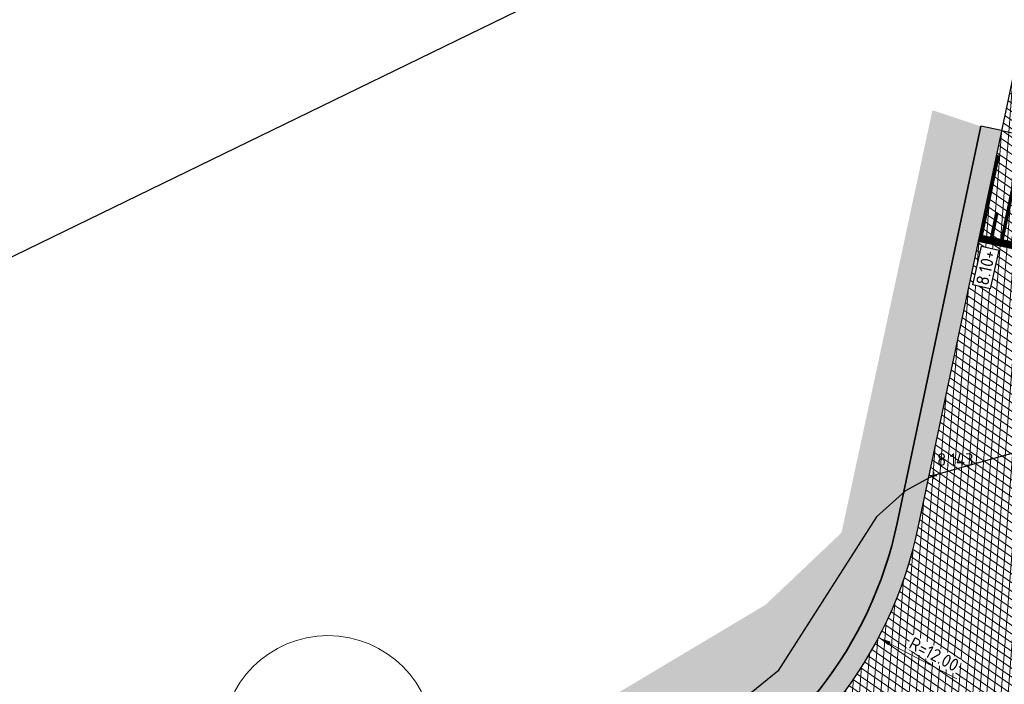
# Model space of a CAD drawing. Header units: metres. Extents: x 157685 to 160831, y 403691 to 406312.
# Tile 23 of 134: x 158757 to 158785, y 404326 to 404345. Entities that reach past the tile are written whole.
import ezdxf

# ---------------------------------------------------------------- set-up
doc = ezdxf.new("R2010")
doc.units = ezdxf.units.M
doc.header["$PDMODE"] = 35
doc.layers.get('Defpoints').update_dxf_attribs({"color": 171})
for name, color, linetype, lineweight in [('B-WE-GR-BOOM-S', 90, 'Continuous', 25), ('B-WE-OG-HOOGTEPUNT-S', 7, 'Continuous', 25), ('B-WE-OG-HOOGTEPUNT-T18', 10, 'Continuous', 18), ('N-WE-GR-GRAS-A', 62, 'Continuous', 18), ('N-WE-GW-HOOGTE_AFWERKHOOGTE-T25', 7, 'Continuous', 25), ('N-WE-VH-GESLOTENVERHARDING_ASFALT-A-200', 253, 'Continuous', 18), ('N-WE-VH-HALFVERHARDING_GRASBETONSTEEN-A-200', 132, 'Continuous', 18), ('N-WE-VH-HALFVERHARDING_GRASBETONSTEEN-G', 7, 'Continuous', 35), ('N-WE-VH-KANTVERHARDING-G', 7, 'Continuous', 30), ('N-WE-VH-M', 7, 'Continuous', 18), ('N-WE-VH-PLATEAU_TALUD-S', 7, 'Continuous', 25), ('N-WE-VH-VERHARDING_ASFALT-A', 252, 'Continuous', 18)]:
    doc.layers.add(name, color=color, linetype=linetype, lineweight=lineweight)
doc.styles.add('NLCS-ISO', font='NLCS-ISO.TTF')
doc.styles.add('NLCS-ISO-M200-T18', font='NLCS-ISO.TTF', dxfattribs={"height": 0.36})
doc.dimstyles.new('NLCS-M200-T18-PIJL_L2_H2', dxfattribs={"dimscale": 0.2, "dimtxt": 0.36, "dimasz": 1.8, "dimexe": 2, "dimexo": 2, "dimgap": 0.7, "dimtad": 1, "dimzin": 0, "dimdsep": 46, "dimtxsty": 'NLCS-ISO-M200-T18', "dimcen": 0, "dimdle": 2, "dimclrd": 256, "dimclre": 256, "dimclrt": 256, "dimazin": 0, "dimtfac": 1, "dimtofl": 0, "dimtmove": 0, "dimatfit": 3, "dimfxl": 2, "dimfxlon": 1, "dimtfill": 1, "dimtfillclr": 256, "dimtolj": 1, "dimtzin": 0, "dimlwd": -1, "dimlwe": -1, "dimarcsym": 0})
pattern_1 = [(45, (0, 0), (-0.1979898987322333, 0.1979898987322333), [0.14, -0.14]), (135, (0, 0), (-0.1979898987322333, -0.1979898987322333), [0.14, -0.14]), (45, (-0.098994, 0.098994), (-0.1979898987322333, 0.1979898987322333), [0.14, -0.14]), (135, (0.098994, 0.098994), (-0.1979898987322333, -0.1979898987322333), [0.14, -0.14])]

# ---------------------------------------------------------------- blocks, each defined once
blk = doc.blocks.new('*U66')
for points in [[(0.6591390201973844, 3.131390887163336), (5.821168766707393, 2.044422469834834)], [(0, 0), (5.161914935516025, -1.087014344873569)]]:
    blk.add_lwpolyline(points)
for points, const_width in [([(0.5638222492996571, 2.436116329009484), (0.06953686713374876, 0.08756742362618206)], 0.09999999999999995), ([(1.150945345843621, 2.312477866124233), (0.6566599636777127, -0.0360710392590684)], 0.09999999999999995), ([(1.738068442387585, 2.188839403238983), (1.243783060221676, -0.1597095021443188)], 0.09999999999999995), ([(2.325191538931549, 2.065200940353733), (1.83090615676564, -0.283347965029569)], 0.09999999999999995), ([(2.912314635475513, 1.941562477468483), (2.418029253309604, -0.4069864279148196)], 0.09999999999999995), ([(3.499437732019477, 1.817924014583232), (3.005152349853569, -0.5306248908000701)], 0.09999999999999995), ([(4.08656082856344, 1.694285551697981), (3.592275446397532, -0.6542633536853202)], 0.09999999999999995), ([(4.673683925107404, 1.570647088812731), (4.179398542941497, -0.7779018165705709)], 0.09999999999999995), ([(5.260807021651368, 1.447008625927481), (4.76652163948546, -0.9015402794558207)], 0.09999999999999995), ([(0.5278672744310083, 0.808631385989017), (0.3631054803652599, 0.02578175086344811)], 0.09999999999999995), ([(1.114990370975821, 0.6849929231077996), (0.9502285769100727, -0.09785671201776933)], 0.09999999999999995), ([(1.702113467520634, 0.5613544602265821), (1.537351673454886, -0.2214951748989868)], 0.09999999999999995), ([(2.289236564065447, 0.4377159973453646), (2.124474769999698, -0.3451336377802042)], 0.09999999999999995), ([(2.87635966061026, 0.3140775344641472), (2.711597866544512, -0.4687721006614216)], 0.09999999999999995), ([(0.02060641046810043, 0.0978538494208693), (5.182521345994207, -0.9891604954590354)], 0.1999999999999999), ([(3.463482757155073, 0.1904390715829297), (3.298720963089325, -0.5924105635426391)], 0.09999999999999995), ([(4.050605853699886, 0.06680060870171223), (3.885844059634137, -0.7160490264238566)], 0.09999999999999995), ([(4.637728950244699, -0.05683785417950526), (4.47296715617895, -0.8396874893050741)], 0.09999999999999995), ([(5.224852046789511, -0.1804763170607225), (5.060090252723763, -0.9633259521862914)], 0.09999999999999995)]:
    blk.add_lwpolyline(points, dxfattribs=dict(const_width=const_width))
blk = doc.blocks.new('*D734')
at = {"layer": 'Defpoints', "color": 0, "transparency": 16777216}
for p in [(158771.0781452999, 404333.2332238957), (158781.6982037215, 404327.6462426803)]:
    blk.add_point(p, dxfattribs=at)
at = {"layer": 'N-WE-VH-M', "transparency": 16777216}
blk.add_line((158783.9213359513, 404326.4767012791), (158782.0168054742, 404327.4786332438), dxfattribs=at)
blk.add_solid([(158782.0447403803, 404327.5317335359), (158781.9888705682, 404327.4255329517), (158781.6982037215, 404327.6462426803)], dxfattribs=at)
at = {"layer": 'N-WE-VH-M', "transparency": 16777216, "insert": (158783.2773577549, 404327.1770641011), "char_height": 0.36, "attachment_point": 5, "rotation": 332.2521204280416, "style": 'NLCS-ISO-M200-T18', "bg_fill": 3, "box_fill_scale": 1.1, "bg_fill_color": 256, "bg_fill_true_color": 13158600, "bg_fill_transparency": 0}
blk.add_mtext('\\A1;R=12.00', dxfattribs=at)
blk = doc.blocks.new('SGR-BOOM_GBKN-SO')
at = {"linetype": 'ByBlock', "lineweight": 18}
h = blk.add_hatch(color=0, dxfattribs=at)
h.dxf.hatch_style = 1
edge = h.paths.add_edge_path()
edge.add_arc((0, 0), 0.25, 0, 360)
at = {"color": 0, "linetype": 'ByBlock', "lineweight": 18}
for radius in [2, 0.25]:
    blk.add_circle((0, 0), radius, dxfattribs=at)
at = {"color": 0, "linetype": 'ByBlock', "lineweight": 18, "style": 'NLCS-ISO'}
blk.add_attdef('SOORT', (2.5, 0), '', height=1.5, dxfattribs=at)
blk = doc.blocks.new('SOG-HOOGTEPUNT-SO')
for p, q in [((-0.5, 0), (0.5, 0)), ((0, 0.5), (0, -0.5))]:
    blk.add_line(p, q)

msp = doc.modelspace()

# ---------------------------------------------------------------- hatches: boundary and pattern name
at = {"layer": 'N-WE-GR-GRAS-A'}
h = msp.add_hatch(dxfattribs=at)
h.set_pattern_fill('AGR-GRAS_01-SO', color=256, scale=0.04, pattern_type=2)
h.set_pattern_definition([(0, (0, 0), (1, 1), [0.12, -0.8]), (45, (0.4, 0.2), (-0.1131370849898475, 1.866761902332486), [0.12, -0.8]), (29.99999999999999, (0.08, 0.12), (0.2274613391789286, 1.286025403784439), [0.12, -0.8]), (15, (0.32, 0.48), (0.3856270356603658, 0.7244941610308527), [0.12, -0.8]), (135, (0.16, 2), (-0.02828427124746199, -0.6505382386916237), [0.12, -0.8]), (150, (1.2, 0.4), (0.2156921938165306, -0.5864101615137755), [0.12, -0.8]), (165, (0.24, 0.04), (0.1434520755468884, -0.7010146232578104), [0.12, -0.8]), (85, (0.4, 0.4), (-0.872677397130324, 1.040016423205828), [0.12, -0.8]), (99.99999999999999, (0, 0), (-1.112117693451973, 0.7787131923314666), [0.12, -0.7999999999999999])])
edge = h.paths.add_edge_path()
edge.add_line((158729.9279997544, 404301.3682869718), (158731.0689640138, 404301.4164285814))
edge.add_line((158731.0689640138, 404301.4164285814), (158776.0051656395, 404322.9529286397))
edge.add_arc((158771.0781452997, 404333.2332238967), 11.40000000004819, 295.606926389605, 348.1049879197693)
edge.add_line((158782.2333523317, 404330.8834672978), (158784.5989880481, 404342.1140586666))
edge.add_line((158784.5989880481, 404342.1140586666), (158783.2300758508, 404342.5701729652))
edge.add_line((158783.2300758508, 404342.5701729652), (158780.658, 404330.615))
edge.add_line((158780.658, 404330.615), (158778.5069960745, 404328.575155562))
edge.add_line((158778.5069960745, 404328.575155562), (158774.281, 404326.055))
edge.add_line((158774.281, 404326.055), (158756.3126191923, 404317.5155164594))
edge.add_line((158756.3126191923, 404317.5155164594), (158728.4407299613, 404304.4714957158))
edge.add_line((158728.4407299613, 404304.4714957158), (158729.9279997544, 404301.3682869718))
at = {"layer": 'N-WE-VH-GESLOTENVERHARDING_ASFALT-A-200', "true_color": 0xcf7363}
h = msp.add_hatch(dxfattribs=at)
h.set_pattern_fill('AVH-ASFALT-SO', color=23, scale=0.2, angle=90, pattern_type=2)
h.set_pattern_definition([(61.97232081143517, (158667.0163132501, 404201.6964051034), (-0.176544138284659, 0.09397961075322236), []), (121.9723208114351, (158667.0163132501, 404201.6964051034), (-0.1696607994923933, -0.1059019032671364), [])])
edge = h.paths.add_edge_path()
edge.add_line((158670.5943528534, 404104.0465311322), (158673.4894519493, 404104.1462299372))
edge.add_line((158673.4894519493, 404104.1462299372), (158673.4571584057, 404105.1457106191))
edge.add_line((158673.4571584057, 404105.1457106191), (158673.3487779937, 404115.1479061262))
edge.add_line((158673.3487779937, 404115.1479061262), (158669.6324698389, 404223.0637479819))
edge.add_arc((158721.1019596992, 404224.8362077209), 51.50000000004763, 115.9166546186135, 181.9723208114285, ccw=False)
edge.add_line((158698.5932022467, 404271.1568924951), (158844.2540731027, 404341.9383420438))
edge.add_arc((158931.6667234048, 404162.0521875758), 200.0000000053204, 102.00331480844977, 115.9166546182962, ccw=False)
edge.add_line((158890.0730672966, 404357.6793016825), (158896.0895711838, 404358.9585128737))
edge.add_line((158896.0895711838, 404358.9585128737), (158896.1344402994, 404362.5462889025))
edge.add_line((158896.1344402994, 404362.5462889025), (158889.3451783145, 404361.1027761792))
edge.add_arc((158931.666723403, 404162.0521875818), 203.4999999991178, 102.003314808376, 115.9166546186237)
edge.add_line((158842.7243517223, 404345.0863497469), (158697.0634808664, 404274.3049001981))
edge.add_arc((158721.1019596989, 404224.836207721), 54.99999999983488, 115.9166546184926, 181.9723208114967)
edge.add_line((158666.1345433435, 404222.943289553), (158669.8508514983, 404115.0274476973))
edge.add_line((158669.8508514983, 404115.0274476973), (158670.5576603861, 404105.0458603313))
edge.add_line((158670.5576603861, 404105.0458603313), (158670.5943528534, 404104.0465311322))
at = {"layer": 'N-WE-VH-HALFVERHARDING_GRASBETONSTEEN-A-200'}
h = msp.add_hatch(dxfattribs=at)
h.set_pattern_fill('AVH-GRASBETONSTEEN_02-SO', color=256, scale=0.2, pattern_type=2)
h.set_pattern_definition(pattern_1)
h.paths.add_polyline_path([(158789.5054593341, 404322.547903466), (158789.2432175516, 404323.0875698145), (158769.6049549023, 404313.6755717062), (158769.7841281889, 404313.0960932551)])
edge = h.paths.add_edge_path()
edge.add_line((158810.2987571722, 404333.1788239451), (158810.0170058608, 404332.3784389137))
edge.add_line((158810.0170058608, 404332.3784389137), (158844.8100212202, 404349.0536306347))
edge.add_arc((158929.9091707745, 404171.4930923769), 196.9000000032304, 102.00331480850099, 115.60692638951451, ccw=False)
edge.add_line((158888.9602163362, 404364.0879862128), (158894.254644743, 404365.2136718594))
edge.add_line((158894.254644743, 404365.2136718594), (158894.1298637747, 404365.8005532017))
edge.add_line((158894.1298637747, 404365.8005532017), (158888.8354353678, 404364.6748675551))
edge.add_arc((158929.9091707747, 404171.4930923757), 197.5000000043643, 102.0033148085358, 115.6069263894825)
edge.add_line((158844.5507043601, 404349.5946988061), (158810.2987571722, 404333.1788239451))
h.paths.add_polyline_path([(158805.3823861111, 404330.1572122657), (158804.5820010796, 404330.4389635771), (158792.3994946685, 404324.6002736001), (158792.6537769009, 404324.0769871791), (158792.661736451, 404324.0606072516)])
h = msp.add_hatch(dxfattribs=at)
h.set_pattern_fill('AVH-GRASBETONSTEEN_02-SO', color=256, scale=0.2, pattern_type=2)
h.set_pattern_definition(pattern_1)
h.paths.add_polyline_path([(158785.1861127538, 404341.9904278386), (158784.5989880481, 404342.1140586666), (158782.2333523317, 404330.8834672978, -0.2331583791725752), (158776.0051656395, 404322.9529286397), (158767.932670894, 404319.08403725), (158768.1118441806, 404318.5045587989), (158776.2644824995, 404322.4118604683, 0.2331583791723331), (158782.8204684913, 404330.7597958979)])
at = {"layer": 'N-WE-VH-VERHARDING_ASFALT-A'}
h = msp.add_hatch(dxfattribs=at)
h.set_pattern_fill('AVH-ASFALT', color=256, scale=0.2, pattern_type=2)
h.set_pattern_definition([(265.6069263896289, (158844.5507043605, 404349.5946988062), (0.199412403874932, -0.0153196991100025), []), (325.6069263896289, (158844.5507043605, 404349.5946988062), (0.112973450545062, 0.1650363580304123), [])])
edge = h.paths.add_edge_path()
edge.add_line((158789.6885278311, 404337.7720985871), (158790.3476983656, 404340.9035529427))
edge.add_line((158790.3476983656, 404340.9035529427), (158790.7650240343, 404342.8595355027))
edge.add_line((158790.7650240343, 404342.8595355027), (158785.5983507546, 404343.9474817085))
edge.add_line((158785.5983507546, 404343.9474817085), (158785.1861127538, 404341.9904278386))
edge.add_line((158785.1861127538, 404341.9904278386), (158784.5265295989, 404338.8591304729))
edge.add_line((158784.5265295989, 404338.8591304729), (158782.8204684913, 404330.7597958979))
edge.add_arc((158771.0781452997, 404333.2332238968), 12.00000000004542, 295.6069263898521, 348.10498791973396, ccw=False)
edge.add_line((158776.2644824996, 404322.4118604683), (158778.4254563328, 404317.9029590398))
edge.add_line((158778.4254563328, 404317.9029590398), (158798.9015928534, 404327.7165235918))
edge.add_line((158798.9015928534, 404327.7165235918), (158796.7406190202, 404332.2254250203))
edge.add_arc((158794.5796451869, 404336.7343264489), 5.000000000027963, 168.0209261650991, 295.606926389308, ccw=False)

# ---------------------------------------------------------------- linework, layer by layer
at = {"layer": 'Defpoints'}
msp.add_lwpolyline([(158946.5888085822, 404383.5281006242), (158899.7863754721, 404373.1724134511), (158878.6387540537, 404368.8953789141), (158877.13, 404368.8736094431), (158876.7414014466, 404368.784236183), (158874.6672551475, 404367.4514454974), (158857.607459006, 404361.9442780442), (158844.1274383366, 404357.0988629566), (158802.2237081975, 404336.1876589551), (158795.2969153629, 404333.1502264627), (158793.9160665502, 404333.0835855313), (158790.913181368, 404334.741660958), (158790.7979396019, 404334.4641113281), (158790.1657714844, 404334.1721191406), (158783.2590332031, 404332.2331542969), (158782.4670410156, 404331.7961425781), (158781.6458822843, 404331.0681979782), (158778.859177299, 404326.697496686), (158773.1749200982, 404322.0851463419), (158772.081, 404321.31), (158771.3172806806, 404321.0866345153), (158752.1555667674, 404314.0847884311), (158730.8909516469, 404304.5184384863)], dxfattribs=at)
msp.add_lwpolyline([(158681.4672968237, 404243.8870718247), (158855.9204774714, 404328.706688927), (158833.2200299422, 404375.395956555), (158658.7668492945, 404290.5763394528)], close=True, dxfattribs=at)
at = {"layer": 'N-WE-VH-HALFVERHARDING_GRASBETONSTEEN-G'}
msp.add_lwpolyline([(158784.5989880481, 404342.1140586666), (158782.2333523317, 404330.8834672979, -0.2331583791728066), (158776.0051656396, 404322.9529286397)], format="xyb", dxfattribs=at)
at = {"layer": 'N-WE-VH-KANTVERHARDING-G'}
msp.add_lwpolyline([(158785.5983507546, 404343.9474817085), (158782.8204684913, 404330.7597958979, -0.2331583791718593), (158776.2644824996, 404322.4118604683)], format="xyb", dxfattribs=at)
for points in [[(158785.1856686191, 404341.99052136), (158784.5989880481, 404342.1140586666)], [(158785.1861127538, 404341.9904278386), (158790.352921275, 404340.9024531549)], [(158789.6885278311, 404337.7720985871), (158784.5265180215, 404338.8591329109)]]:
    msp.add_lwpolyline(points, dxfattribs=at)

# ---------------------------------------------------------------- block references
at = {"layer": 'B-WE-GR-BOOM-S', "xscale": 1.5, "yscale": 1.5, "zscale": 1.5}
msp.add_blockref('SGR-BOOM_GBKN-SO', (158766.122, 404324.704), dxfattribs=at)
at = {"layer": 'N-WE-VH-PLATEAU_TALUD-S'}
msp.add_blockref('*U66', (158784.5265295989, 404338.8591304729), dxfattribs=at)

# ---------------------------------------------------------------- next in the draw order: texts
at = {"layer": 'N-WE-GW-HOOGTE_AFWERKHOOGTE-T25', "insert": (158784.7379324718, 404338.1154332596), "char_height": 0.36, "width": 0.9778270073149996, "attachment_point": 5, "rotation": 77.3486736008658, "style": 'NLCS-ISO-M200-T18', "bg_fill": 19, "box_fill_scale": 1.2, "bg_fill_color": 256, "bg_fill_transparency": 0}
msp.add_mtext('8.10+', dxfattribs=at)

# ---------------------------------------------------------------- next in the draw order: dimensions: what is measured, and where the dimension line sits
at = {"layer": 'N-WE-VH-M'}
dim = msp.add_radius_dim(center=(158771.0781452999, 404333.2332238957), mpoint=(158781.6982037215, 404327.6462426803), dimstyle='NLCS-M200-T18-PIJL_L2_H2', override={"dimpost": 'R=<>'}, dxfattribs=at)
dim.commit()
dim.dimension.update_dxf_attribs({"geometry": '*D734', "text_midpoint": (158783.2773577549, 404327.1770641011)})

# ---------------------------------------------------------------- next in the draw order: block references
at = {"layer": 'B-WE-OG-HOOGTEPUNT-S', "xscale": 0.2, "yscale": 0.2, "zscale": 0.2}
msp.add_blockref('SOG-HOOGTEPUNT-SO', (158783.2590332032, 404332.2331542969, 8.142822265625), dxfattribs=at)

# ---------------------------------------------------------------- next in the draw order: texts
at = {"layer": 'B-WE-OG-HOOGTEPUNT-T18', "style": 'NLCS-ISO'}
msp.add_text('8.143', height=0.3599999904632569, rotation=359.8908317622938, dxfattribs=at).set_placement((158783.3613513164, 404332.5049988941, 8.142822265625))

doc.saveas('drawing.dxf')
